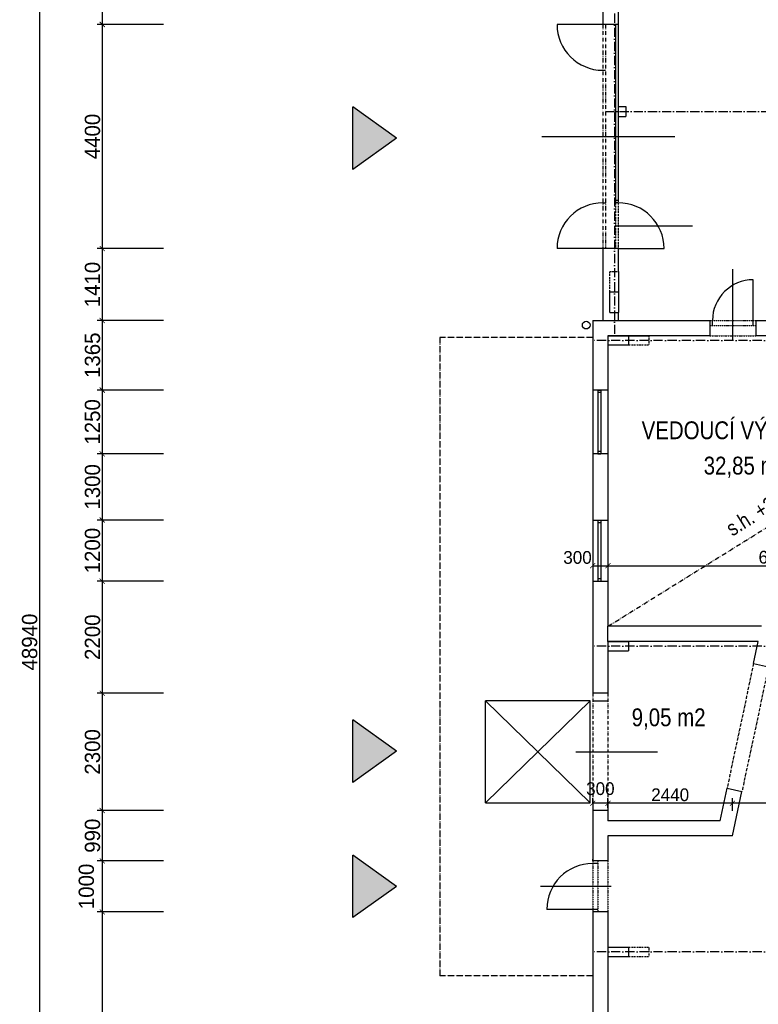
# Model space of a CAD drawing. Header units: millimetres. Extents: x -637441 to -130928, y -380379 to -53767.
# Tile 2 of 193: x -616111 to -601623, y -269486 to -250166. Entities that reach past the tile are written whole.
import ezdxf

# ---------------------------------------------------------------- set-up
doc = ezdxf.new("R2010")
doc.units = ezdxf.units.MM
doc.header["$LTSCALE"] = 10
for name, pattern in [('ACAD_ISO03W100', [30, 12, -18]), ('ACAD_ISO04W100', [30.5, 24, -3, 0.5, -3]), ('ACAD_ISO05W100', [34, 24, -3, 0.5, -3, 0.5, -3]), ('ACAD_ISO10W100', [18.5, 12, -3, 0.5, -3]), ('ACAD_ISO12W100', [22, 12, -3, 0.5, -3, 0.5, -3]), ('DASHDOT', [25.4, 12.7, -6.35, 0, -6.35])]:
    doc.linetypes.add(name, pattern=pattern)
doc.layers.add('_POŽÁR', color=240, linetype='Continuous', lineweight=50)
for name, color, linetype in [('Kóty', 7, 'Continuous'), ('ocel', 7, 'Continuous'), ('Osy', 1, 'DASHDOT'), ('POPIS', 7, 'Continuous'), ('Rozhraní materiálů', 7, 'Continuous'), ('SLABE', 7, 'Continuous'), ('SLABĚ', 7, 'Continuous'), ('Výplně otvorů', 7, 'Continuous'), ('ZDIVO', 6, 'Continuous')]:
    doc.layers.add(name, color=color, linetype=linetype)
doc.styles.add('NARROW', font='txt')
doc.styles.add('TGV styl', font='txt')
doc.dimstyles.new('VNITŘEK 1-200', dxfattribs={"dimtxt": 250, "dimasz": 100, "dimexe": 100, "dimexo": 250, "dimgap": 40, "dimtad": 1, "dimdec": 0, "dimzin": 0, "dimdsep": 46, "dimtxsty": 'TGV styl', "dimblk1": 'ARCHTICK', "dimblk2": 'ARCHTICK', "dimsah": 1, "dimcen": 0.09, "dimclrd": 256, "dimclre": 256, "dimclrt": 220, "dimadec": 0, "dimazin": 0, "dimtfac": 1, "dimtdec": 0, "dimtofl": 0, "dimtmove": 2, "dimatfit": 3, "dimldrblk": 'ARCHTICK', "dimfxl": 150, "dimfxlon": 1, "dimtolj": 1, "dimtzin": 0, "dimarcsym": 0})
doc.dimstyles.new('VNĚJŠEK 1-100', dxfattribs={"dimtxt": 300, "dimasz": 100, "dimexe": 100, "dimexo": 250, "dimgap": 40, "dimtad": 1, "dimdec": 0, "dimzin": 0, "dimdsep": 46, "dimtxsty": 'TGV styl', "dimblk1": 'ARCHTICK', "dimblk2": 'ARCHTICK', "dimsah": 1, "dimcen": 0.09, "dimclrd": 256, "dimclre": 256, "dimclrt": 220, "dimadec": 0, "dimazin": 0, "dimtfac": 1, "dimtdec": 0, "dimtofl": 0, "dimtmove": 2, "dimatfit": 3, "dimldrblk": 'ARCHTICK', "dimfxl": 350, "dimfxlon": 1, "dimtolj": 1, "dimtzin": 0, "dimarcsym": 0})

# ---------------------------------------------------------------- blocks, each defined once
blk = doc.blocks.new('_ArchTick')
at = {"color": 0, "const_width": 0.15}
blk.add_lwpolyline([(-0.5, -0.5), (0.5, 0.5)], dxfattribs=at)
blk = doc.blocks.new('*D145')
at = {"layer": 'DEFPOINTS', "color": 0, "ltscale": 0.35}
for p in [(-611821, -237908), (-615724, -286848), (-604871, -286848)]:
    blk.add_point(p, dxfattribs=at)
at = {"layer": 'Kóty', "lineweight": -2, "ltscale": 0.35}
for p, q in [((-614524, -237908), (-615824, -237908)), ((-615724, -237908), (-615724, -286848)), ((-614524, -286848), (-615824, -286848))]:
    blk.add_line(p, q, dxfattribs=at)
at = {"layer": 'Kóty', "lineweight": -2, "ltscale": 0.35, "xscale": 100, "yscale": 100, "zscale": 100}
for p, rotation in [((-615724, -237908), 90), ((-615724, -286848), 270)]:
    blk.add_blockref('_ArchTick', p, dxfattribs=dict(at, rotation=rotation))
at = {"layer": 'Kóty', "color": 220, "ltscale": 0.35, "insert": (-615914, -262378), "char_height": 300, "attachment_point": 5, "rotation": 90, "style": 'TGV styl'}
blk.add_mtext('\\A1;48940', dxfattribs=at)
blk = doc.blocks.new('*D147')
at = {"layer": 'DEFPOINTS', "color": 0, "ltscale": 0.35}
for p in [(-604671, -250258), (-614492, -254658), (-604671, -254658)]:
    blk.add_point(p, dxfattribs=at)
at = {"layer": 'Kóty', "lineweight": -2, "ltscale": 0.35}
for p, q in [((-613292, -250258), (-614592, -250258)), ((-614492, -250258), (-614492, -254658)), ((-613292, -254658), (-614592, -254658))]:
    blk.add_line(p, q, dxfattribs=at)
at = {"layer": 'Kóty', "lineweight": -2, "ltscale": 0.35, "xscale": 100, "yscale": 100, "zscale": 100}
for p, rotation in [((-614492, -250258), 90), ((-614492, -254658), 270)]:
    blk.add_blockref('_ArchTick', p, dxfattribs=dict(at, rotation=rotation))
at = {"layer": 'Kóty', "color": 220, "ltscale": 0.35, "insert": (-614682, -252458), "char_height": 300, "attachment_point": 5, "rotation": 90, "style": 'TGV styl'}
blk.add_mtext('\\A1;4400', dxfattribs=at)
blk = doc.blocks.new('*D148')
at = {"layer": 'DEFPOINTS', "color": 0, "ltscale": 0.35}
for p in [(-604671, -254658), (-614492, -256068), (-604871, -256068)]:
    blk.add_point(p, dxfattribs=at)
at = {"layer": 'Kóty', "lineweight": -2, "ltscale": 0.35}
for p, q in [((-613292, -254658), (-614592, -254658)), ((-614492, -254658), (-614492, -256068)), ((-613292, -256068), (-614592, -256068))]:
    blk.add_line(p, q, dxfattribs=at)
at = {"layer": 'Kóty', "lineweight": -2, "ltscale": 0.35, "xscale": 100, "yscale": 100, "zscale": 100}
for p, rotation in [((-614492, -254658), 90), ((-614492, -256068), 270)]:
    blk.add_blockref('_ArchTick', p, dxfattribs=dict(at, rotation=rotation))
at = {"layer": 'Kóty', "color": 220, "ltscale": 0.35, "insert": (-614682, -255363), "char_height": 300, "attachment_point": 5, "rotation": 90, "style": 'TGV styl'}
blk.add_mtext('\\A1;1410', dxfattribs=at)
blk = doc.blocks.new('*D149')
at = {"layer": 'DEFPOINTS', "color": 0, "ltscale": 0.35}
for p in [(-604871, -256068), (-614492, -257433), (-604871, -257433)]:
    blk.add_point(p, dxfattribs=at)
at = {"layer": 'Kóty', "lineweight": -2, "ltscale": 0.35}
for p, q in [((-613292, -256068), (-614592, -256068)), ((-614492, -256068), (-614492, -257433)), ((-613292, -257433), (-614592, -257433))]:
    blk.add_line(p, q, dxfattribs=at)
at = {"layer": 'Kóty', "lineweight": -2, "ltscale": 0.35, "xscale": 100, "yscale": 100, "zscale": 100}
for p, rotation in [((-614492, -256068), 90), ((-614492, -257433), 270)]:
    blk.add_blockref('_ArchTick', p, dxfattribs=dict(at, rotation=rotation))
at = {"layer": 'Kóty', "color": 220, "ltscale": 0.35, "insert": (-614682, -256750), "char_height": 300, "attachment_point": 5, "rotation": 90, "style": 'TGV styl'}
blk.add_mtext('\\A1;1365', dxfattribs=at)
blk = doc.blocks.new('*D150')
at = {"layer": 'DEFPOINTS', "color": 0, "ltscale": 0.35}
for p in [(-604871, -257433), (-614492, -258683), (-604871, -258683)]:
    blk.add_point(p, dxfattribs=at)
at = {"layer": 'Kóty', "lineweight": -2, "ltscale": 0.35}
for p, q in [((-613292, -257433), (-614592, -257433)), ((-614492, -257433), (-614492, -258683)), ((-613292, -258683), (-614592, -258683))]:
    blk.add_line(p, q, dxfattribs=at)
at = {"layer": 'Kóty', "lineweight": -2, "ltscale": 0.35, "xscale": 100, "yscale": 100, "zscale": 100}
for p, rotation in [((-614492, -257433), 90), ((-614492, -258683), 270)]:
    blk.add_blockref('_ArchTick', p, dxfattribs=dict(at, rotation=rotation))
at = {"layer": 'Kóty', "color": 220, "ltscale": 0.35, "insert": (-614682, -258058), "char_height": 300, "attachment_point": 5, "rotation": 90, "style": 'TGV styl'}
blk.add_mtext('\\A1;1250', dxfattribs=at)
blk = doc.blocks.new('*D151')
at = {"layer": 'DEFPOINTS', "color": 0, "ltscale": 0.35}
for p in [(-604871, -258683), (-614492, -259983), (-604871, -259983)]:
    blk.add_point(p, dxfattribs=at)
at = {"layer": 'Kóty', "lineweight": -2, "ltscale": 0.35}
for p, q in [((-613292, -258683), (-614592, -258683)), ((-614492, -258683), (-614492, -259983)), ((-613292, -259983), (-614592, -259983))]:
    blk.add_line(p, q, dxfattribs=at)
at = {"layer": 'Kóty', "lineweight": -2, "ltscale": 0.35, "xscale": 100, "yscale": 100, "zscale": 100}
for p, rotation in [((-614492, -258683), 90), ((-614492, -259983), 270)]:
    blk.add_blockref('_ArchTick', p, dxfattribs=dict(at, rotation=rotation))
at = {"layer": 'Kóty', "color": 220, "ltscale": 0.35, "insert": (-614682, -259333), "char_height": 300, "attachment_point": 5, "rotation": 90, "style": 'TGV styl'}
blk.add_mtext('\\A1;1300', dxfattribs=at)
blk = doc.blocks.new('*D152')
at = {"layer": 'DEFPOINTS', "color": 0, "ltscale": 0.35}
for p in [(-604871, -259983), (-614492, -261183), (-604871, -261183)]:
    blk.add_point(p, dxfattribs=at)
at = {"layer": 'Kóty', "lineweight": -2, "ltscale": 0.35}
for p, q in [((-613292, -259983), (-614592, -259983)), ((-614492, -259983), (-614492, -261183)), ((-613292, -261183), (-614592, -261183))]:
    blk.add_line(p, q, dxfattribs=at)
at = {"layer": 'Kóty', "lineweight": -2, "ltscale": 0.35, "xscale": 100, "yscale": 100, "zscale": 100}
for p, rotation in [((-614492, -259983), 90), ((-614492, -261183), 270)]:
    blk.add_blockref('_ArchTick', p, dxfattribs=dict(at, rotation=rotation))
at = {"layer": 'Kóty', "color": 220, "ltscale": 0.35, "insert": (-614682, -260583), "char_height": 300, "attachment_point": 5, "rotation": 90, "style": 'TGV styl'}
blk.add_mtext('\\A1;1200', dxfattribs=at)
blk = doc.blocks.new('*D153')
at = {"layer": 'DEFPOINTS', "color": 0, "ltscale": 0.35}
for p in [(-604871, -261183), (-614492, -263383), (-604871, -263383)]:
    blk.add_point(p, dxfattribs=at)
at = {"layer": 'Kóty', "lineweight": -2, "ltscale": 0.35}
for p, q in [((-613292, -261183), (-614592, -261183)), ((-614492, -261183), (-614492, -263383)), ((-613292, -263383), (-614592, -263383))]:
    blk.add_line(p, q, dxfattribs=at)
at = {"layer": 'Kóty', "lineweight": -2, "ltscale": 0.35, "xscale": 100, "yscale": 100, "zscale": 100}
for p, rotation in [((-614492, -261183), 90), ((-614492, -263383), 270)]:
    blk.add_blockref('_ArchTick', p, dxfattribs=dict(at, rotation=rotation))
at = {"layer": 'Kóty', "color": 220, "ltscale": 0.35, "insert": (-614682, -262283), "char_height": 300, "attachment_point": 5, "rotation": 90, "style": 'TGV styl'}
blk.add_mtext('\\A1;2200', dxfattribs=at)
blk = doc.blocks.new('*D154')
at = {"layer": 'DEFPOINTS', "color": 0, "ltscale": 0.35}
for p in [(-604871, -263383), (-614492, -265683), (-604871, -265683)]:
    blk.add_point(p, dxfattribs=at)
at = {"layer": 'Kóty', "lineweight": -2, "ltscale": 0.35}
for p, q in [((-613292, -263383), (-614592, -263383)), ((-614492, -263383), (-614492, -265683)), ((-613292, -265683), (-614592, -265683))]:
    blk.add_line(p, q, dxfattribs=at)
at = {"layer": 'Kóty', "lineweight": -2, "ltscale": 0.35, "xscale": 100, "yscale": 100, "zscale": 100}
for p, rotation in [((-614492, -263383), 90), ((-614492, -265683), 270)]:
    blk.add_blockref('_ArchTick', p, dxfattribs=dict(at, rotation=rotation))
at = {"layer": 'Kóty', "color": 220, "ltscale": 0.35, "insert": (-614682, -264533), "char_height": 300, "attachment_point": 5, "rotation": 90, "style": 'TGV styl'}
blk.add_mtext('\\A1;2300', dxfattribs=at)
blk = doc.blocks.new('*D155')
at = {"layer": 'DEFPOINTS', "color": 0, "ltscale": 0.35}
for p in [(-604871, -265683), (-614492, -266673), (-604871, -266673)]:
    blk.add_point(p, dxfattribs=at)
at = {"layer": 'Kóty', "lineweight": -2, "ltscale": 0.35}
for p, q in [((-613292, -265683), (-614592, -265683)), ((-614492, -265683), (-614492, -266673)), ((-613292, -266673), (-614592, -266673))]:
    blk.add_line(p, q, dxfattribs=at)
at = {"layer": 'Kóty', "lineweight": -2, "ltscale": 0.35, "xscale": 100, "yscale": 100, "zscale": 100}
for p, rotation in [((-614492, -265683), 90), ((-614492, -266673), 270)]:
    blk.add_blockref('_ArchTick', p, dxfattribs=dict(at, rotation=rotation))
at = {"layer": 'Kóty', "color": 220, "ltscale": 0.35, "insert": (-614682, -266178), "char_height": 300, "attachment_point": 5, "rotation": 90, "style": 'TGV styl'}
blk.add_mtext('\\A1;990', dxfattribs=at)
blk = doc.blocks.new('*D156')
at = {"layer": 'DEFPOINTS', "color": 0, "ltscale": 0.35}
for p in [(-604871, -266673), (-614492, -267673), (-604871, -267673)]:
    blk.add_point(p, dxfattribs=at)
at = {"layer": 'Kóty', "lineweight": -2, "ltscale": 0.35}
for p, q in [((-613292, -266673), (-614592, -266673)), ((-614492, -266673), (-614492, -267673)), ((-613292, -267673), (-614592, -267673))]:
    blk.add_line(p, q, dxfattribs=at)
at = {"layer": 'Kóty', "lineweight": -2, "ltscale": 0.35, "xscale": 100, "yscale": 100, "zscale": 100}
for p, rotation in [((-614492, -266673), 90), ((-614492, -267673), 270)]:
    blk.add_blockref('_ArchTick', p, dxfattribs=dict(at, rotation=rotation))
at = {"layer": 'Kóty', "color": 220, "ltscale": 0.35, "insert": (-614802, -267173), "char_height": 300, "attachment_point": 5, "rotation": 90, "style": 'TGV styl'}
blk.add_mtext('\\A1;1000', dxfattribs=at)
blk = doc.blocks.new('*D157')
at = {"layer": 'DEFPOINTS', "color": 0, "ltscale": 0.35}
for p in [(-604871, -267673), (-614492, -281423), (-604871, -281423)]:
    blk.add_point(p, dxfattribs=at)
at = {"layer": 'Kóty', "lineweight": -2, "ltscale": 0.35}
for p, q in [((-613292, -267673), (-614592, -267673)), ((-614492, -267673), (-614492, -281423)), ((-613292, -281423), (-614592, -281423))]:
    blk.add_line(p, q, dxfattribs=at)
at = {"layer": 'Kóty', "lineweight": -2, "ltscale": 0.35, "xscale": 100, "yscale": 100, "zscale": 100}
for p, rotation in [((-614492, -267673), 90), ((-614492, -281423), 270)]:
    blk.add_blockref('_ArchTick', p, dxfattribs=dict(at, rotation=rotation))
at = {"layer": 'Kóty', "color": 220, "ltscale": 0.35, "insert": (-614682, -274548), "char_height": 300, "attachment_point": 5, "rotation": 90, "style": 'TGV styl'}
blk.add_mtext('\\A1;13750', dxfattribs=at)
blk = doc.blocks.new('*D252')
at = {"layer": 'DEFPOINTS', "color": 0, "ltscale": 0.35}
for p in [(-604871, -256458), (-604571, -256458), (-604571, -260879)]:
    blk.add_point(p, dxfattribs=at)
at = {"layer": 'Kóty', "lineweight": -2, "ltscale": 0.35}
for p, q in [((-604871, -260729), (-604871, -260979)), ((-604571, -260729), (-604571, -260979)), ((-604871, -260879), (-604571, -260879))]:
    blk.add_line(p, q, dxfattribs=at)
at = {"layer": 'Kóty', "lineweight": -2, "ltscale": 0.35, "xscale": 100, "yscale": 100, "zscale": 100, "rotation": 180}
blk.add_blockref('_ArchTick', (-604871, -260879), dxfattribs=at)
at = {"layer": 'Kóty', "lineweight": -2, "ltscale": 0.35, "xscale": 100, "yscale": 100, "zscale": 100}
blk.add_blockref('_ArchTick', (-604571, -260879), dxfattribs=at)
at = {"layer": 'Kóty', "color": 220, "ltscale": 0.35, "insert": (-605169, -260719), "char_height": 250, "attachment_point": 5, "style": 'TGV styl'}
blk.add_mtext('\\A1;300', dxfattribs=at)
blk = doc.blocks.new('*D253')
at = {"layer": 'DEFPOINTS', "color": 0, "ltscale": 0.35}
for p in [(-604571, -256458), (-597921, -257928), (-597921, -260879)]:
    blk.add_point(p, dxfattribs=at)
at = {"layer": 'Kóty', "lineweight": -2, "ltscale": 0.35}
for p, q in [((-604571, -260729), (-604571, -260979)), ((-597921, -260729), (-597921, -260979)), ((-604571, -260879), (-597921, -260879))]:
    blk.add_line(p, q, dxfattribs=at)
at = {"layer": 'Kóty', "lineweight": -2, "ltscale": 0.35, "xscale": 100, "yscale": 100, "zscale": 100, "rotation": 180}
blk.add_blockref('_ArchTick', (-604571, -260879), dxfattribs=at)
at = {"layer": 'Kóty', "lineweight": -2, "ltscale": 0.35, "xscale": 100, "yscale": 100, "zscale": 100}
blk.add_blockref('_ArchTick', (-597921, -260879), dxfattribs=at)
at = {"layer": 'Kóty', "color": 220, "ltscale": 0.35, "insert": (-601246, -260714), "char_height": 250, "attachment_point": 5, "style": 'TGV styl'}
blk.add_mtext('\\A1;6650', dxfattribs=at)
blk = doc.blocks.new('*D273')
at = {"layer": 'DEFPOINTS', "color": 0, "ltscale": 0.35}
for p in [(-586571, -263358), (-602131, -265541), (-602131, -266183)]:
    blk.add_point(p, dxfattribs=at)
at = {"layer": 'Kóty', "lineweight": -2, "ltscale": 0.35}
for p, q in [((-602131, -265691), (-602131, -265441)), ((-586571, -265391), (-586571, -265641)), ((-586571, -265541), (-602131, -265541))]:
    blk.add_line(p, q, dxfattribs=at)
at = {"layer": 'Kóty', "lineweight": -2, "ltscale": 0.35, "xscale": 100, "yscale": 100, "zscale": 100, "rotation": 180}
blk.add_blockref('_ArchTick', (-602131, -265541), dxfattribs=at)
at = {"layer": 'Kóty', "lineweight": -2, "ltscale": 0.35, "xscale": 100, "yscale": 100, "zscale": 100}
blk.add_blockref('_ArchTick', (-586571, -265541), dxfattribs=at)
at = {"layer": 'Kóty', "color": 220, "ltscale": 0.35, "insert": (-594351, -265376), "char_height": 250, "attachment_point": 5, "style": 'TGV styl'}
blk.add_mtext('\\A1;15560', dxfattribs=at)
blk = doc.blocks.new('*D274')
at = {"layer": 'DEFPOINTS', "color": 0, "ltscale": 0.35}
for p in [(-604571, -265541), (-604571, -265883), (-602131, -266183)]:
    blk.add_point(p, dxfattribs=at)
at = {"layer": 'Kóty', "lineweight": -2, "ltscale": 0.35}
for p, q in [((-604571, -265633), (-604571, -265441)), ((-602131, -265691), (-602131, -265441)), ((-602131, -265541), (-604571, -265541))]:
    blk.add_line(p, q, dxfattribs=at)
at = {"layer": 'Kóty', "lineweight": -2, "ltscale": 0.35, "xscale": 100, "yscale": 100, "zscale": 100, "rotation": 180}
blk.add_blockref('_ArchTick', (-604571, -265541), dxfattribs=at)
at = {"layer": 'Kóty', "lineweight": -2, "ltscale": 0.35, "xscale": 100, "yscale": 100, "zscale": 100}
blk.add_blockref('_ArchTick', (-602131, -265541), dxfattribs=at)
at = {"layer": 'Kóty', "color": 220, "ltscale": 0.35, "insert": (-603351, -265376), "char_height": 250, "attachment_point": 5, "style": 'TGV styl'}
blk.add_mtext('\\A1;2440', dxfattribs=at)
blk = doc.blocks.new('*D275')
at = {"layer": 'DEFPOINTS', "color": 0, "ltscale": 0.35}
for p in [(-604871, -265541), (-604871, -265683), (-604571, -265883)]:
    blk.add_point(p, dxfattribs=at)
at = {"layer": 'Kóty', "lineweight": -2, "ltscale": 0.35}
for p, q in [((-604871, -265541), (-604871, -265441)), ((-604571, -265633), (-604571, -265441)), ((-604571, -265541), (-604871, -265541))]:
    blk.add_line(p, q, dxfattribs=at)
at = {"layer": 'Kóty', "lineweight": -2, "ltscale": 0.35, "xscale": 100, "yscale": 100, "zscale": 100, "rotation": 180}
blk.add_blockref('_ArchTick', (-604871, -265541), dxfattribs=at)
at = {"layer": 'Kóty', "lineweight": -2, "ltscale": 0.35, "xscale": 100, "yscale": 100, "zscale": 100}
blk.add_blockref('_ArchTick', (-604571, -265541), dxfattribs=at)
at = {"layer": 'Kóty', "color": 220, "ltscale": 0.35, "insert": (-604721, -265256), "char_height": 250, "attachment_point": 5, "style": 'TGV styl'}
blk.add_mtext('\\A1;300', dxfattribs=at)

msp = doc.modelspace()

# ---------------------------------------------------------------- hatches: boundary and pattern name
at = {"layer": '_POŽÁR', "ltscale": 0.35}
h = msp.add_hatch(color=256, dxfattribs=at)
h.paths.add_polyline_path([(-609578.364, -251875.525), (-609578.364, -252353.581), (-609578.364, -253102.991), (-608716.723, -252489.258)])
h.paths.add_polyline_path([(-609578.364, -263906.187), (-609578.364, -264384.243), (-609578.364, -265133.653), (-608716.723, -264519.92)])
h.paths.add_polyline_path([(-608716.723, -267171.576), (-609578.364, -266557.843), (-609578.364, -267035.899), (-609578.364, -267785.309)])

# ---------------------------------------------------------------- linework, layer by layer
at = {"layer": 'Kóty', "ltscale": 0.35}
for p, q in [((-614491.736, -249357.964), (-614491.736, -250257.964)), ((-613291.736, -250257.964), (-614591.736, -250257.964))]:
    msp.add_line(p, q, dxfattribs=at)
at = {"layer": 'Kóty'}
for p, q in [((-605871.228, -252457.964), (-603261.255, -252457.964)), ((-604421.228, -254207.964), (-602914.144, -254207.964)), ((-602121.228, -256457.964), (-602121.228, -255059.915))]:
    msp.add_line(p, q, dxfattribs=at)
at = {"layer": 'Kóty', "ltscale": 10}
for p, q in [((-605200.428, -264532.964), (-603600.228, -264532.964)), ((-604507.228, -267172.964), (-605894.356, -267172.964))]:
    msp.add_line(p, q, dxfattribs=at)
at = {"layer": 'ocel'}
msp.add_line((-604422.548, -253889.088), (-604422.548, -253889.088), dxfattribs=at)
at = {"layer": 'Osy', "linetype": 'ACAD_ISO10W100', "ltscale": 1.5}
for p, q in [((-604446.228, -226457.964), (-604446.228, -256367.964)), ((-604621.228, -251967.964), (-544271.228, -251967.964)), ((-586571.228, -256457.964), (-604871.228, -256457.964)), ((-586571.228, -262457.964), (-604871.228, -262457.964)), ((-586571.228, -268457.964), (-604871.228, -268457.964))]:
    msp.add_line(p, q, dxfattribs=at)
at = {"layer": 'Rozhraní materiálů'}
msp.add_line((-604571.228, -262367.964), (-604571.228, -262067.964), dxfattribs=at)
at = {"layer": 'SLABE', "linetype": 'ACAD_ISO05W100', "ltscale": 0.5}
for p, q in [((-607871.228, -256398.961), (-607871.228, -268924.697)), ((-604871.228, -256398.961), (-607871.228, -256398.961)), ((-604871.228, -268924.697), (-607871.228, -268924.697))]:
    msp.add_line(p, q, dxfattribs=at)
at = {"layer": 'SLABE', "ltscale": 10}
for p, q in [((-604871.228, -257432.964), (-604871.228, -258682.964)), ((-604768.228, -258682.964), (-604712.228, -258682.964)), ((-604871.228, -259982.964), (-604871.228, -261182.964)), ((-604571.228, -259982.964), (-604571.228, -261182.964)), ((-604921.228, -263532.964), (-606971.228, -263532.964)), ((-606971.228, -265532.964), (-606971.228, -263532.964)), ((-604921.228, -265532.964), (-604921.228, -263532.964)), ((-604871.228, -263532.964), (-604871.228, -263532.964)), ((-606971.228, -265532.964), (-604921.228, -265532.964))]:
    msp.add_line(p, q, dxfattribs=at)
at = {"layer": 'SLABE', "ltscale": 50}
for p, q in [((-604768.228, -257432.964), (-604712.228, -257432.964)), ((-604921.228, -265532.964), (-606971.228, -263532.964)), ((-604921.228, -263532.964), (-606971.228, -265532.964))]:
    msp.add_line(p, q, dxfattribs=at)
at = {"layer": 'SLABE', "linetype": 'ACAD_ISO05W100', "ltscale": 10}
msp.add_line((-604571.228, -257432.964), (-604571.228, -258682.964), dxfattribs=at)
at = {"layer": 'SLABE', "linetype": 'ACAD_ISO10W100', "ltscale": 0.5}
for p, q in [((-601716.473, -262801.763), (-602236.12, -265247.161)), ((-601423.025, -262864.121), (-601942.672, -265309.518))]:
    msp.add_line(p, q, dxfattribs=at)
at = {"layer": 'SLABE', "linetype": 'ACAD_ISO04W100', "ltscale": 10}
msp.add_line((-604871.228, -263382.964), (-604871.228, -263382.964), dxfattribs=at)
at = {"layer": 'SLABĚ', "ltscale": 0.6}
for p, q in [((-604421.228, -250257.964), (-604421.228, -253707.964)), ((-604371.228, -250257.964), (-604371.228, -253707.964))]:
    msp.add_line(p, q, dxfattribs=at)
at = {"layer": 'SLABĚ'}
for p, q in [((-609578.364, -253102.991), (-609578.364, -251875.525)), ((-609578.364, -252353.581), (-609578.364, -251875.525)), ((-608716.723, -252489.258), (-609578.364, -251875.525)), ((-604371.228, -251867.964), (-604371.228, -252067.964)), ((-604371.228, -251867.964), (-604221.228, -251867.964)), ((-604221.228, -251867.964), (-604221.228, -252067.964)), ((-604371.228, -252067.964), (-604221.228, -252067.964)), ((-608716.723, -252489.258), (-609578.364, -253102.991)), ((-604421.228, -253707.964), (-604371.228, -253707.964)), ((-604536.228, -255907.964), (-604536.228, -255507.964)), ((-604536.228, -255507.964), (-604356.228, -255507.964)), ((-604536.228, -255907.964), (-604356.228, -255907.964)), ((-604171.228, -256367.964), (-604171.228, -256547.964)), ((-604571.228, -256547.964), (-604171.228, -256547.964)), ((-604571.228, -262367.964), (-604171.228, -262367.964)), ((-604171.228, -262367.964), (-604171.228, -262547.964)), ((-604571.228, -262547.964), (-604171.228, -262547.964)), ((-609578.364, -265133.653), (-609578.364, -263906.187)), ((-609578.364, -264384.243), (-609578.364, -263906.187)), ((-608716.723, -264519.92), (-609578.364, -263906.187)), ((-608716.723, -264519.92), (-609578.364, -265133.653)), ((-609578.364, -267785.309), (-609578.364, -266557.843)), ((-609578.364, -267035.899), (-609578.364, -266557.843)), ((-608716.723, -267171.576), (-609578.364, -266557.843)), ((-608716.723, -267171.576), (-609578.364, -267785.309)), ((-604571.228, -268367.964), (-604171.228, -268367.964)), ((-604571.228, -268547.964), (-604171.228, -268547.964)), ((-604171.228, -268367.964), (-604171.228, -268547.964))]:
    msp.add_line(p, q, dxfattribs=at)
at = {"layer": 'SLABĚ', "linetype": 'ACAD_ISO03W100', "ltscale": 0.05}
for p, q in [((-604536.228, -255107.964), (-604356.228, -255107.964)), ((-604536.228, -255507.964), (-604536.228, -255107.964)), ((-603771.228, -256367.964), (-603771.228, -256547.964)), ((-604171.228, -256547.964), (-603771.228, -256547.964)), ((-604171.228, -268367.964), (-603771.228, -268367.964)), ((-604171.228, -268547.964), (-603771.228, -268547.964)), ((-603771.228, -268367.964), (-603771.228, -268547.964))]:
    msp.add_line(p, q, dxfattribs=at)
at = {"layer": 'SLABĚ', "linetype": 'ACAD_ISO12W100', "ltscale": 0.2}
for p, q in [((-602571.228, -256367.964), (-601671.228, -256367.964)), ((-604571.228, -266672.964), (-604571.228, -267672.964))]:
    msp.add_line(p, q, dxfattribs=at)
at = {"layer": 'SLABĚ', "linetype": 'ACAD_ISO12W100', "ltscale": 0.75}
msp.add_line((-604571.228, -262067.964), (-597921.228, -257927.964), dxfattribs=at)
at = {"layer": 'SLABĚ'}
msp.add_circle((-604998.97, -256159.421), 75, dxfattribs=at)
at = {"layer": 'Výplně otvorů'}
for p, q in [((-604671.228, -250257.964), (-605571.228, -250257.964)), ((-604671.228, -251157.964), (-604621.228, -251157.964)), ((-604671.228, -253757.964), (-604621.228, -253757.964)), ((-604371.228, -253757.964), (-604421.228, -253757.964)), ((-604671.228, -254657.964), (-605571.228, -254657.964)), ((-604371.228, -254657.964), (-603471.228, -254657.964)), ((-601721.228, -256167.964), (-601721.228, -255267.964)), ((-602521.228, -256167.964), (-602521.228, -256067.964)), ((-604768.228, -257432.964), (-604768.228, -258682.964)), ((-604712.228, -257482.964), (-604768.228, -257482.964)), ((-604712.228, -257432.964), (-604712.228, -258682.964)), ((-604768.228, -258632.964), (-604712.228, -258632.964)), ((-604768.228, -258632.964), (-604712.228, -258632.964)), ((-604768.228, -259982.964), (-604768.228, -261182.964)), ((-604768.228, -260032.964), (-604712.228, -260032.964)), ((-604712.228, -259982.964), (-604712.228, -261182.964)), ((-604768.228, -261132.964), (-604712.228, -261132.964)), ((-604871.228, -263532.964), (-604571.228, -263532.964)), ((-604871.228, -265532.964), (-604571.228, -265532.964)), ((-604771.228, -266722.964), (-604871.228, -266722.964)), ((-604771.228, -267622.964), (-605771.228, -267622.964))]:
    msp.add_line(p, q, dxfattribs=at)
at = {"layer": 'Výplně otvorů', "linetype": 'ACAD_ISO12W100', "lineweight": -3, "ltscale": 0.6}
for p, q in [((-604671.228, -250257.964), (-604671.228, -254657.964)), ((-604621.228, -250257.964), (-604621.228, -254657.964))]:
    msp.add_line(p, q, dxfattribs=at)
at = {"layer": 'Výplně otvorů', "linetype": 'ACAD_ISO12W100', "lineweight": -3, "ltscale": 0.25}
for p, q in [((-604421.228, -253707.964), (-604421.228, -254657.964)), ((-604371.228, -253707.964), (-604371.228, -254657.964))]:
    msp.add_line(p, q, dxfattribs=at)
at = {"layer": 'Výplně otvorů', "linetype": 'ACAD_ISO12W100', "lineweight": -3, "ltscale": 0.175}
for p, q in [((-602571.228, -256067.964), (-601671.228, -256067.964)), ((-602571.228, -256167.964), (-601671.228, -256167.964))]:
    msp.add_line(p, q, dxfattribs=at)
at = {"layer": 'Výplně otvorů', "linetype": 'ACAD_ISO12W100', "lineweight": -3, "ltscale": 0.5}
for p, q in [((-604871.228, -263382.964), (-604871.228, -265682.964)), ((-604571.228, -263382.964), (-604571.228, -265682.964))]:
    msp.add_line(p, q, dxfattribs=at)
at = {"layer": 'Výplně otvorů', "linetype": 'ACAD_ISO12W100', "lineweight": -3, "ltscale": 0.2}
for p, q in [((-604871.228, -266672.964), (-604871.228, -267672.964)), ((-604771.228, -266672.964), (-604771.228, -267672.964))]:
    msp.add_line(p, q, dxfattribs=at)
at = {"layer": 'Výplně otvorů'}
for centre, radius, start, end in [((-604671.228, -250257.964), 900, 180, 270), ((-604671.228, -254657.964), 900, 90, 180), ((-604371.228, -254657.964), 900, 0, 90), ((-601721.228, -256067.964), 800, 90, 180), ((-604871.228, -267622.964), 900, 90, 180)]:
    msp.add_arc(centre, radius, start, end, dxfattribs=at)
at = {"layer": 'ZDIVO'}
for p, q in [((-604671.228, -249357.964), (-604671.228, -250257.964)), ((-604371.228, -249357.964), (-604371.228, -250257.964)), ((-604371.228, -250257.964), (-604671.228, -250257.964)), ((-604671.228, -254657.964), (-604671.228, -256067.964)), ((-604371.228, -254657.964), (-604671.228, -254657.964)), ((-604371.228, -254657.964), (-604371.228, -255107.964)), ((-604356.228, -255507.964), (-604356.228, -255107.964)), ((-604356.228, -255907.964), (-604356.228, -255507.964)), ((-604371.228, -255907.964), (-604371.228, -256067.964)), ((-604871.228, -256067.964), (-604871.228, -257432.964)), ((-604871.228, -256067.964), (-604621.228, -256067.964)), ((-604621.228, -256067.964), (-602571.228, -256067.964)), ((-602571.228, -256067.964), (-602571.228, -256367.964)), ((-601671.228, -256067.964), (-591249.261, -256067.964)), ((-601671.228, -256067.964), (-601671.228, -256367.964)), ((-602571.228, -256367.964), (-604571.228, -256367.964)), ((-604571.228, -256367.964), (-604571.228, -256547.964)), ((-604571.228, -256367.964), (-604171.228, -256367.964)), ((-604571.228, -256367.964), (-604571.228, -257432.964)), ((-604171.228, -256367.964), (-603771.228, -256367.964)), ((-600621.224, -256367.964), (-601671.228, -256367.964)), ((-604571.228, -257432.964), (-604871.228, -257432.964)), ((-604871.228, -258682.964), (-604871.228, -259982.964)), ((-604571.228, -258682.964), (-604871.228, -258682.964)), ((-604571.228, -258682.964), (-604571.228, -259982.964)), ((-604871.228, -259982.964), (-604571.228, -259982.964)), ((-604871.228, -261182.964), (-604871.228, -263382.964)), ((-604871.228, -261182.964), (-604571.228, -261182.964)), ((-604571.228, -261182.964), (-604571.228, -262067.964)), ((-601560.54, -262067.964), (-604571.228, -262067.964)), ((-604571.228, -262367.964), (-604571.228, -263382.964)), ((-601624.29, -262367.964), (-604571.228, -262367.964)), ((-604571.228, -262367.964), (-604571.228, -262547.964)), ((-601716.473, -262801.763), (-601624.29, -262367.964)), ((-601716.473, -262801.763), (-601423.025, -262864.121)), ((-602371.228, -265882.964), (-602236.12, -265247.161)), ((-602236.12, -265247.161), (-601942.672, -265309.518)), ((-602128.279, -266182.964), (-601942.672, -265309.518)), ((-604871.228, -265532.964), (-604871.228, -266672.964)), ((-604571.228, -265532.964), (-604571.228, -265882.964)), ((-602371.228, -265882.964), (-604571.228, -265882.964)), ((-604571.228, -266182.964), (-604571.228, -266672.964)), ((-602128.279, -266182.964), (-604571.228, -266182.964)), ((-604571.228, -266672.964), (-604871.228, -266672.964)), ((-604871.228, -267672.964), (-604871.228, -281422.964)), ((-604571.228, -267672.964), (-604871.228, -267672.964)), ((-604571.228, -267672.964), (-604571.228, -281422.964)), ((-604571.228, -268367.964), (-604571.228, -268547.964))]:
    msp.add_line(p, q, dxfattribs=at)
at = {"layer": 'ZDIVO', "ltscale": 50}
for p, q in [((-604871.228, -258682.964), (-604871.228, -259182.964)), ((-604571.228, -258732.964), (-604571.228, -259182.964))]:
    msp.add_line(p, q, dxfattribs=at)
at = {"layer": 'ZDIVO', "ltscale": 30}
for p, q in [((-604571.228, -258682.964), (-604871.228, -258682.964)), ((-604571.228, -258682.964), (-604571.228, -258732.964)), ((-604871.228, -261182.964), (-604871.228, -262399.964)), ((-604571.228, -265682.964), (-604571.228, -265882.964)), ((-604571.228, -266182.964), (-604571.228, -266672.964)), ((-604871.228, -266672.964), (-604871.228, -266640.964))]:
    msp.add_line(p, q, dxfattribs=at)
at = {"layer": 'ZDIVO', "ltscale": 10}
for p, q in [((-604571.228, -261582.964), (-604571.228, -261582.964)), ((-604571.228, -261582.964), (-604571.228, -261582.964)), ((-604571.228, -261882.964), (-604571.228, -261882.964)), ((-604871.228, -263382.964), (-604871.228, -263382.964)), ((-604571.228, -263382.964), (-604871.228, -263382.964)), ((-604571.228, -265682.964), (-604871.228, -265682.964)), ((-604571.228, -265682.964), (-604571.228, -265682.964))]:
    msp.add_line(p, q, dxfattribs=at)

# ---------------------------------------------------------------- block references
at = {"layer": 'Kóty', "ltscale": 0.35, "xscale": 100, "yscale": 100, "zscale": 100, "rotation": 270}
msp.add_blockref('_ArchTick', (-614491.736, -250257.964), dxfattribs=at)

# ---------------------------------------------------------------- texts
at = {"layer": 'POPIS', "style": 'NARROW'}
for s, p in [('VEDOUCÍ VÝROBY', (-603910.936, -258397.363)), ('32,85 m2', (-602693.939, -259090.451)), ('9,05 m2', (-604106.122, -264029.831))]:
    msp.add_text(s, height=350, dxfattribs=at).set_placement(p)
msp.add_text('s.h. +3,065', height=300, rotation=32, dxfattribs=at).set_placement((-602131.934, -260311.298))

# ---------------------------------------------------------------- dimensions: what is measured, and where the dimension line sits
at = {"layer": 'Kóty', "ltscale": 0.35}
for base, p1, p2, picture, middle in [((-615723.668, -286847.964), (-611821.228, -237907.964), (-604871.228, -286847.964), '*D145', (-615913.668, -262377.964)), ((-614491.736, -254657.964), (-604671.228, -250257.964), (-604671.228, -254657.964), '*D147', (-614681.736, -252457.964)), ((-614491.736, -256067.964), (-604671.228, -254657.964), (-604871.228, -256067.964), '*D148', (-614681.736, -255362.964)), ((-614491.736, -257432.964), (-604871.228, -256067.964), (-604871.228, -257432.964), '*D149', (-614681.736, -256750.464)), ((-614491.736, -258682.964), (-604871.228, -257432.964), (-604871.228, -258682.964), '*D150', (-614681.736, -258057.964)), ((-614491.736, -259982.964), (-604871.228, -258682.964), (-604871.228, -259982.964), '*D151', (-614681.736, -259332.964)), ((-614491.736, -261182.964), (-604871.228, -259982.964), (-604871.228, -261182.964), '*D152', (-614681.736, -260582.964)), ((-614491.736, -263382.964), (-604871.228, -261182.964), (-604871.228, -263382.964), '*D153', (-614681.736, -262282.964)), ((-614491.736, -265682.964), (-604871.228, -263382.964), (-604871.228, -265682.964), '*D154', (-614681.736, -264532.964)), ((-614491.736, -266672.964), (-604871.228, -265682.964), (-604871.228, -266672.964), '*D155', (-614681.736, -266177.964)), ((-614491.736, -267672.964), (-604871.228, -266672.964), (-604871.228, -267672.964), '*D156', (-614801.736, -267172.964)), ((-614491.736, -281422.964), (-604871.228, -267672.964), (-604871.228, -281422.964), '*D157', (-614681.736, -274547.964))]:
    dim = msp.add_linear_dim(base=base, p1=p1, p2=p2, angle=90, dimstyle='VNĚJŠEK 1-100', override={"dimtxt": 300, "dimfxl": 1200}, dxfattribs=at)
    dim.commit()
    dim.dimension.update_dxf_attribs({"geometry": picture, "text_midpoint": middle})
dim = msp.add_linear_dim(base=(-604571.228, -260878.803), p1=(-604871.228, -256457.964), p2=(-604571.228, -256457.964), dimstyle='VNITŘEK 1-200', dxfattribs=at)
dim.commit()
dim.dimension.update_dxf_attribs({"geometry": '*D252', "text_midpoint": (-605169.087, -260719.449), "dimtype": 160})
for base, p1, p2, picture, middle in [((-597921.228, -260878.803), (-604571.228, -256457.964), (-597921.228, -257927.964), '*D253', (-601246.228, -260713.803)), ((-602131.279, -265540.896), (-586571.228, -263357.964), (-602131.279, -266182.964), '*D273', (-594351.254, -265375.896)), ((-604871.228, -265540.896), (-604571.228, -265882.964), (-604871.228, -265682.964), '*D275', (-604721.228, -265255.896)), ((-604571.228, -265540.896), (-602131.279, -266182.964), (-604571.228, -265882.964), '*D274', (-603351.254, -265375.896))]:
    dim = msp.add_linear_dim(base=base, p1=p1, p2=p2, dimstyle='VNITŘEK 1-200', dxfattribs=at)
    dim.commit()
    dim.dimension.update_dxf_attribs({"geometry": picture, "text_midpoint": middle})

doc.saveas('drawing.dxf')
